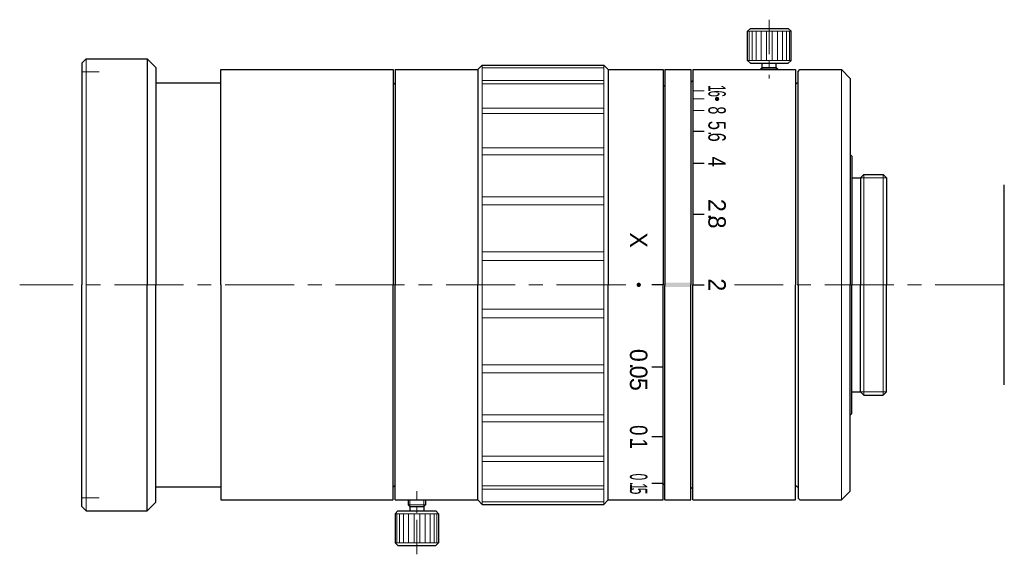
# Model space of a CAD drawing. Header units: millimetres. Extents: x -3 to 110, y 19 to 80.
import ezdxf
from ezdxf.enums import TextEntityAlignment as Align

# ---------------------------------------------------------------- set-up
doc = ezdxf.new("R2010")
doc.units = ezdxf.units.MM
doc.header["$LTSCALE"] = 0.25
doc.linetypes.add('CENTER', pattern=[50.8, 31.75, -6.35, 6.35, -6.35])
doc.layers.add('00_補助線', color=252, linetype='Continuous', lineweight=0, plot=False)
for name, color, linetype, lineweight in [('01_中心線', 1, 'CENTER', 20), ('03_寸法・文字', 50, 'Continuous', 20), ('iris＆image_circle', 7, 'Continuous', 30), ('画層1', 7, 'Continuous', 30)]:
    doc.layers.add(name, color=color, linetype=linetype, lineweight=lineweight)
doc.styles.add('VS Standard', font='txt', dxfattribs={"height": 3})

msp = doc.modelspace()

# ---------------------------------------------------------------- hatches: boundary and pattern name
at = {"layer": '03_寸法・文字'}
h = msp.add_hatch(color=256, dxfattribs=at)
h.dxf.hatch_style = 1
h.paths.add_polyline_path([(76.76, 71.13, 1), (76.76, 71.63, 1)])
h = msp.add_hatch(color=256, dxfattribs=at)
h.dxf.hatch_style = 1
h.paths.add_polyline_path([(67.76, 49.75, 1), (67.76, 50.25, 1)])
h = msp.add_hatch(color=256, dxfattribs=at)
h.dxf.hatch_style = 1
h.paths.add_polyline_path([(73.76, 50.25), (70.76, 50.25), (70.76, 49.75), (73.76, 49.75)])

# ---------------------------------------------------------------- linework, layer by layer
at = {"layer": '00_補助線'}
for p, q in [((3.76, 74.5), (5.76, 74.5)), ((3.76, 25.5), (5.76, 25.5))]:
    msp.add_line(p, q, dxfattribs=at)
at = {"layer": '01_中心線', "ltscale": 0.5}
for p, q in [((82.76, 80.5), (82.76, 73.75)), ((42.26, 19), (42.26, 26.25))]:
    msp.add_line(p, q, dxfattribs=at)
at = {"layer": '01_中心線'}
for p, q in [((66.26, 50), (-3.37, 50)), ((109.76, 50), (78.76, 50))]:
    msp.add_line(p, q, dxfattribs=at)
at = {"layer": '03_寸法・文字', "lineweight": 20}
for p, q in [((73.96, 72.31), (75.26, 72.31)), ((73.96, 71.38), (75.26, 71.38)), ((73.96, 70.07), (75.26, 70.07))]:
    msp.add_line(p, q, dxfattribs=at)
at = {"layer": '03_寸法・文字', "lineweight": 30}
for p, q in [((73.96, 67.66), (75.26, 67.66)), ((73.96, 64.01), (75.26, 64.01)), ((73.96, 58.14), (75.26, 58.14)), ((70.56, 50), (69.26, 50)), ((73.96, 50), (75.26, 50)), ((70.56, 40.53), (69.26, 40.53)), ((70.56, 32.5), (69.26, 32.5)), ((70.56, 27.13), (69.26, 27.13))]:
    msp.add_line(p, q, dxfattribs=at)
at = {"layer": 'iris＆image_circle'}
msp.add_line((109.76, 38.5), (109.76, 61.5), dxfattribs=at)
at = {"layer": '画層1'}
for p, q in [((80.59, 79.5), (80.26, 79.18)), ((80.59, 79.5), (84.94, 79.5)), ((84.94, 79.5), (85.26, 79.18)), ((80.26, 75.82), (80.26, 79.18)), ((85.26, 75.82), (85.26, 79.18)), ((4.26, 76), (3.76, 75.5)), ((4.26, 76), (11.26, 76)), ((11.26, 76), (12.26, 75)), ((11.26, 76), (11.26, 50)), ((80.59, 75.5), (80.26, 75.82)), ((84.94, 75.5), (85.26, 75.82)), ((3.76, 75.5), (3.76, 50)), ((12.26, 75), (12.26, 50)), ((19.76, 50), (19.76, 74.75)), ((19.76, 74.75), (39.56, 74.75)), ((39.56, 74.75), (39.56, 50)), ((39.76, 74.75), (39.76, 50)), ((39.76, 74.75), (49.26, 74.75)), ((49.26, 74.75), (49.76, 75.25)), ((49.26, 74.75), (49.26, 50)), ((49.76, 75.25), (63.76, 75.25)), ((63.76, 75.25), (64.26, 74.75)), ((64.26, 74.75), (70.56, 74.75)), ((64.26, 74.75), (64.26, 50)), ((70.56, 74.75), (70.56, 50)), ((70.76, 74.75), (70.76, 50)), ((70.76, 74.75), (73.76, 74.75)), ((73.76, 74.75), (73.76, 50)), ((73.96, 74.75), (85.76, 74.75)), ((73.96, 74.75), (73.96, 50)), ((80.59, 75.5), (84.94, 75.5)), ((81.96, 75), (81.76, 74.8)), ((81.76, 74.75), (81.76, 74.8)), ((81.96, 75), (81.96, 75.5)), ((81.96, 75), (83.56, 75)), ((83.56, 75), (83.56, 75.5)), ((83.76, 74.8), (83.56, 75)), ((83.76, 74.75), (83.76, 74.8)), ((85.76, 74.75), (85.76, 50)), ((86.07, 74.55), (86.27, 74.75)), ((86.27, 74.75), (91.04, 74.75)), ((91.04, 74.75), (92.04, 73.75)), ((86.07, 50), (86.07, 74.55)), ((92.04, 73.75), (92.04, 50)), ((12.26, 73.25), (19.76, 73.25)), ((39.77, 73.05), (39.57, 73.25)), ((70.57, 73), (70.77, 72.8)), ((73.77, 73.3), (73.97, 73.5)), ((85.77, 73.05), (85.97, 73.25)), ((85.97, 73.25), (86.07, 73.25)), ((92.04, 65), (92.24, 64.8)), ((92.24, 64.8), (92.24, 50)), ((92.24, 62.3), (93.24, 62.3)), ((93.24, 62.3), (93.63, 62.7)), ((93.24, 62.3), (93.24, 50)), ((93.63, 62.7), (95.84, 62.7)), ((96.24, 62.3), (95.84, 62.7)), ((96.24, 62.3), (96.24, 50)), ((3.76, 24.5), (3.76, 50)), ((11.26, 24), (11.26, 50)), ((12.26, 25), (12.26, 50)), ((19.76, 50), (19.76, 25.25)), ((39.56, 25.25), (39.56, 50)), ((39.76, 25.25), (39.76, 50)), ((49.26, 25.25), (49.26, 50)), ((64.26, 25.25), (64.26, 50)), ((70.56, 25.25), (70.56, 50)), ((70.76, 25.25), (70.76, 50)), ((73.76, 25.25), (73.76, 50)), ((73.96, 25.25), (73.96, 50)), ((85.76, 25.25), (85.76, 50)), ((86.07, 50), (86.07, 25.45)), ((92.04, 26.25), (92.04, 50)), ((92.24, 35.2), (92.24, 50)), ((93.24, 37.7), (93.24, 50)), ((96.24, 37.7), (96.24, 50)), ((92.24, 37.7), (93.24, 37.7)), ((93.24, 37.7), (93.63, 37.3)), ((96.24, 37.7), (95.84, 37.3)), ((93.63, 37.3), (95.84, 37.3)), ((92.04, 35), (92.24, 35.2)), ((70.57, 27), (70.77, 27.2)), ((12.26, 26.75), (19.76, 26.75)), ((39.77, 26.95), (39.57, 26.75)), ((73.77, 26.7), (73.97, 26.5)), ((85.77, 26.95), (85.97, 26.75)), ((85.97, 26.75), (86.07, 26.75)), ((91.04, 25.25), (92.04, 26.25)), ((11.26, 24), (12.26, 25)), ((19.76, 25.25), (39.56, 25.25)), ((39.76, 25.25), (49.26, 25.25)), ((41.26, 25.25), (41.26, 24.7)), ((43.26, 25.25), (43.26, 24.7)), ((49.26, 25.25), (49.76, 24.75)), ((63.76, 24.75), (64.26, 25.25)), ((64.26, 25.25), (70.56, 25.25)), ((70.76, 25.25), (73.76, 25.25)), ((73.96, 25.25), (85.76, 25.25)), ((86.07, 25.45), (86.27, 25.25)), ((86.27, 25.25), (91.04, 25.25)), ((4.26, 24), (3.76, 24.5)), ((4.26, 24), (11.26, 24)), ((40.09, 24), (39.76, 23.67)), ((40.09, 24), (44.44, 24)), ((41.46, 24.5), (41.26, 24.7)), ((41.46, 24.5), (41.46, 24)), ((41.46, 24.5), (43.06, 24.5)), ((43.06, 24.5), (43.26, 24.7)), ((43.06, 24.5), (43.06, 24)), ((44.44, 24), (44.76, 23.67)), ((49.76, 24.75), (63.76, 24.75)), ((39.76, 23.67), (39.76, 20.32)), ((44.76, 23.67), (44.76, 20.32)), ((40.09, 20), (39.76, 20.32)), ((40.09, 20), (44.44, 20)), ((44.44, 20), (44.76, 20.32))]:
    msp.add_line(p, q, dxfattribs=at)
at = {"layer": '画層1', "lineweight": 9}
for p, q in [((80.26, 79.18), (85.26, 79.18)), ((80.45, 79.18), (80.45, 75.82)), ((80.78, 79.18), (80.78, 75.82)), ((81.24, 79.18), (81.24, 75.82)), ((81.81, 79.18), (81.81, 75.82)), ((82.44, 79.18), (82.44, 75.82)), ((83.09, 79.18), (83.09, 75.82)), ((83.72, 79.18), (83.72, 75.82)), ((84.28, 79.18), (84.28, 75.82)), ((84.75, 79.18), (84.75, 75.82)), ((85.07, 79.18), (85.07, 75.82)), ((4.26, 76), (4.26, 50)), ((80.26, 75.82), (85.26, 75.82)), ((49.76, 75.25), (49.76, 50)), ((49.76, 74.96), (63.76, 74.96)), ((63.76, 75.25), (63.76, 50)), ((81.76, 74.8), (83.76, 74.8)), ((49.76, 73.51), (63.76, 73.51)), ((49.76, 73.13), (63.76, 73.13)), ((49.76, 70.33), (63.76, 70.33)), ((49.76, 69.72), (63.76, 69.72)), ((49.76, 65.76), (63.76, 65.76)), ((49.76, 64.97), (63.76, 64.97)), ((93.63, 62.7), (93.63, 50)), ((95.84, 62.7), (95.84, 50)), ((49.76, 60.12), (63.76, 60.12)), ((49.76, 59.2), (63.76, 59.2)), ((49.76, 53.79), (63.76, 53.79)), ((49.76, 52.8), (63.76, 52.8)), ((4.26, 24), (4.26, 50)), ((49.76, 24.75), (49.76, 50)), ((63.76, 24.75), (63.76, 50)), ((93.63, 37.3), (93.63, 50)), ((95.84, 37.3), (95.84, 50)), ((49.76, 47.2), (63.76, 47.2)), ((49.76, 46.21), (63.76, 46.21)), ((49.76, 40.8), (63.76, 40.8)), ((49.76, 39.88), (63.76, 39.88)), ((49.76, 35.03), (63.76, 35.03)), ((49.76, 34.24), (63.76, 34.24)), ((49.76, 30.28), (63.76, 30.28)), ((49.76, 29.67), (63.76, 29.67)), ((49.76, 26.87), (63.76, 26.87)), ((49.76, 26.49), (63.76, 26.49)), ((49.76, 25.04), (63.76, 25.04)), ((41.26, 24.7), (43.26, 24.7)), ((39.76, 23.67), (44.76, 23.67)), ((39.95, 20.32), (39.95, 23.67)), ((40.28, 20.32), (40.28, 23.67)), ((40.74, 20.32), (40.74, 23.67)), ((41.31, 20.32), (41.31, 23.67)), ((41.94, 20.32), (41.94, 23.67)), ((42.59, 20.32), (42.59, 23.67)), ((43.22, 20.32), (43.22, 23.67)), ((43.78, 20.32), (43.78, 23.67)), ((44.25, 20.32), (44.25, 23.67)), ((44.57, 20.32), (44.57, 23.67)), ((39.76, 20.32), (44.76, 20.32))]:
    msp.add_line(p, q, dxfattribs=at)
at = {"layer": '画層1', "lineweight": 20}
for p, q in [((81.96, 74.75), (81.96, 75)), ((83.56, 74.75), (83.56, 75)), ((91.04, 74.75), (91.04, 50)), ((93.24, 62.3), (96.24, 62.3)), ((91.04, 25.25), (91.04, 50)), ((93.24, 37.7), (96.24, 37.7)), ((41.46, 25.25), (41.46, 24.5)), ((43.06, 25.25), (43.06, 24.5))]:
    msp.add_line(p, q, dxfattribs=at)

# ---------------------------------------------------------------- texts
at = {"layer": '03_寸法・文字', "style": 'VS Standard'}
for s, width, p in [('1', 0.5, (77.76, 72.61)), ('6', 0.5, (77.76, 71.98)), ('8', 0.6, (77.76, 70.07)), ('5', 0.7, (77.76, 68.34)), ('.', 0.7, (77.76, 67.42)), ('6', 0.7, (77.76, 66.98)), ('4', 0.8, (77.76, 64.15)), ('0', 0.8, (68.75, 33.27)), ('.', 0.8, (68.75, 32.15)), ('1', 0.8, (68.75, 31.72)), ('0', 0.5, (68.75, 27.91)), ('.', 0.5, (68.75, 27.14)), ('5', 0.5, (68.75, 26.27)), ('1', 0.5, (68.75, 26.79))]:
    msp.add_text(s, height=2, rotation=270, dxfattribs=dict(at, width=width)).set_placement(p, align=Align.TOP_CENTER)
for s, p in [('2', (77.76, 59.14)), ('.', (77.76, 57.83)), ('8', (77.76, 57.22)), ('X', (68.75, 55.15)), ('2', (77.76, 50)), ('0', (68.75, 41.89)), ('.', (68.75, 40.65)), ('0', (68.75, 39.96)), ('5', (68.75, 38.55))]:
    msp.add_text(s, height=2, rotation=270, dxfattribs=at).set_placement(p, align=Align.TOP_CENTER)

doc.saveas('drawing.dxf')
